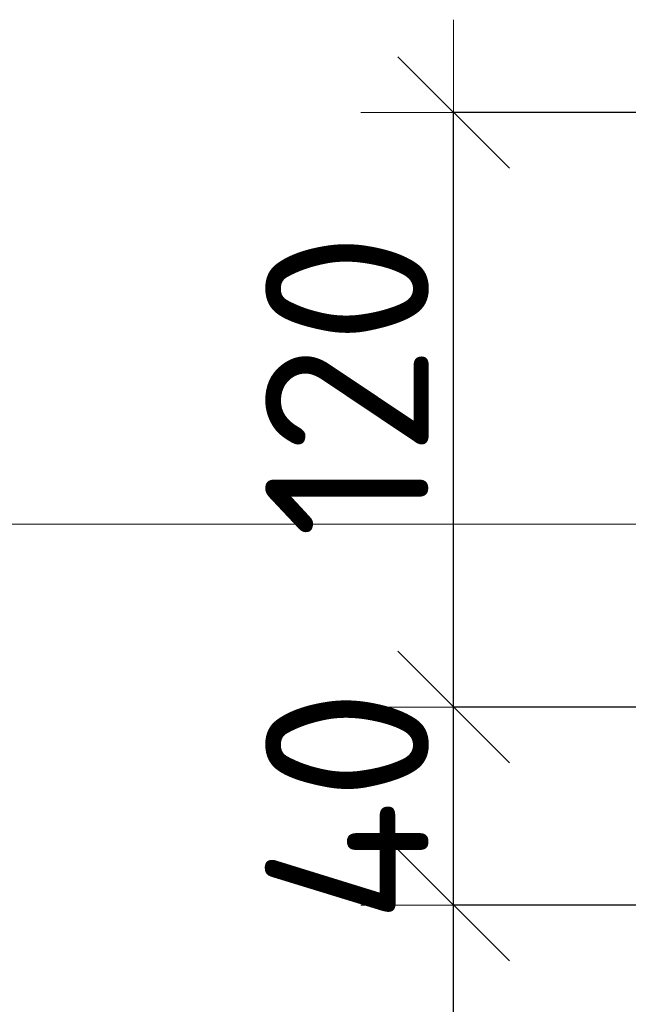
# Model space of a CAD drawing. Header units: metres. Extents: x -38 to 100, y -15 to 21.
# Tile 232 of 246: x 74.455 to 74.577, y 12.879 to 13.078. Entities that reach past the tile are written whole.
import ezdxf

# ---------------------------------------------------------------- set-up
doc = ezdxf.new("R2010")
doc.units = ezdxf.units.M
doc.header["$PDMODE"] = 65
for name, color, linetype, lineweight in [('XR$3$Размерная линия_ общее', 7, 'Continuous', 13), ('XR$4$Размерная линия_ общее', 7, 'Continuous', 13), ('XR$5$Текст_ примечание', 7, 'Continuous', 13), ('XR$6$Размерная линия_ общее', 7, 'Continuous', 13), ('XR$7$Текст_ примечание', 7, 'Continuous', 13)]:
    doc.layers.add(name, color=color, linetype=linetype, lineweight=lineweight)
doc.styles.add('ISOCPEUR', font='txt')
doc.dimstyles.new('DIMSTYLE_28', dxfattribs={"dimtxt": 0.033, "dimasz": 0.0375, "dimexe": 0, "dimexo": 0, "dimgap": 0.0165, "dimtad": 2, "dimdec": 0, "dimlfac": 1000, "dimrnd": 5, "dimzin": 12, "dimdsep": 46, "dimtxsty": 'ISOCPEUR', "dimblk1": 'ALL_ML_STRICH', "dimblk2": 'ALL_ML_STRICH', "dimsah": 1, "dimcen": 0, "dimclrd": 7, "dimclre": 256, "dimclrt": 7, "dimadec": 0, "dimazin": 0, "dimtfac": 1, "dimtdec": 0, "dimtix": 1, "dimtmove": 2, "dimatfit": 3, "dimfxl": 0, "dimtzin": 0, "dimlwd": 0, "dimlwe": -3, "dimarcsym": 0})
doc.dimstyles.new('DIMSTYLE_29', dxfattribs={"dimtxt": 0.033, "dimasz": 0.0375, "dimexe": 0, "dimexo": 0, "dimgap": 0.0165, "dimtad": 2, "dimdec": 0, "dimlfac": 1000, "dimrnd": 5, "dimzin": 12, "dimdsep": 46, "dimtxsty": 'ISOCPEUR', "dimblk1": 'ALL_ML_STRICH', "dimblk2": 'ALL_ML_STRICH', "dimsah": 1, "dimcen": 0, "dimclrd": 7, "dimclre": 256, "dimclrt": 7, "dimadec": 0, "dimazin": 0, "dimtfac": 1, "dimtdec": 0, "dimtix": 1, "dimtmove": 2, "dimatfit": 3, "dimfxl": 0, "dimtvp": 1.2, "dimtzin": 0, "dimlwd": 0, "dimlwe": -3, "dimarcsym": 0})
doc.dimstyles.new('DIMSTYLE_30', dxfattribs={"dimtxt": 0.033, "dimasz": 0.0375, "dimexe": 0, "dimexo": 0, "dimgap": 0.0165, "dimtad": 2, "dimdec": 0, "dimlfac": 1000, "dimrnd": 5, "dimzin": 12, "dimdsep": 46, "dimtxsty": 'ISOCPEUR', "dimblk1": 'ALL_ML_STRICH', "dimblk2": 'ALL_ML_STRICH', "dimsah": 1, "dimcen": 0, "dimclrd": 7, "dimclre": 256, "dimclrt": 7, "dimadec": 0, "dimazin": 0, "dimtfac": 1, "dimtdec": 0, "dimtix": 1, "dimtmove": 2, "dimatfit": 3, "dimfxl": 0, "dimtzin": 0, "dimlwd": 0, "dimlwe": -3, "dimarcsym": 0})
doc.dimstyles.new('DIMSTYLE_35', dxfattribs={"dimtxt": 0.033, "dimasz": 0.0375, "dimexe": 0, "dimexo": 0, "dimgap": 0.0165, "dimtad": 2, "dimdec": 0, "dimlfac": 1000, "dimrnd": 5, "dimzin": 12, "dimdsep": 46, "dimtxsty": 'ISOCPEUR', "dimblk1": 'ALL_ML_STRICH', "dimblk2": 'ALL_ML_STRICH', "dimsah": 1, "dimcen": 0, "dimclrd": 7, "dimclre": 256, "dimclrt": 7, "dimadec": 0, "dimazin": 0, "dimtfac": 1, "dimtdec": 0, "dimtix": 1, "dimtmove": 2, "dimatfit": 3, "dimfxl": 0, "dimtvp": 1.2, "dimtzin": 0, "dimlwd": 0, "dimlwe": -3, "dimarcsym": 0})

# ---------------------------------------------------------------- blocks, each defined once
blk = doc.blocks.new('ALL_ML_STRICH')
at = {"color": 0, "linetype": 'ByBlock', "lineweight": -2}
for p, q in [((0, -0.5), (0, 0.5)), ((-0.3, -0.3), (0.3, 0.3)), ((-1, 0), (0.5, 0))]:
    blk.add_line(p, q, dxfattribs=at)
blk = doc.blocks.new('*D224')
at = {"layer": 'DEFPOINTS', "color": 7, "linetype": 'Continuous', "lineweight": 13, "transparency": 33554687}
for p in [(74.5993603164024, 12.89948562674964), (74.54217384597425, 12.69948562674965), (74.5993603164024, 12.69948562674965)]:
    blk.add_point(p, dxfattribs=at)
at = {"layer": 'XR$3$Размерная линия_ общее', "color": 253, "linetype": 'Continuous', "lineweight": -2, "true_color": 0xa0a0a0, "transparency": 33554687}
for p, q in [((74.5793603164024, 12.89948562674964), (74.54217384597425, 12.89948562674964)), ((74.5793603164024, 12.69948562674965), (74.54217384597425, 12.69948562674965))]:
    blk.add_line(p, q, dxfattribs=at)
at = {"layer": 'XR$3$Размерная линия_ общее', "color": 7, "linetype": 'Continuous', "lineweight": -2, "transparency": 33554687}
blk.add_line((74.54217384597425, 12.69948562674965), (74.54217384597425, 12.89948562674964), dxfattribs=at)
at = {"layer": 'XR$3$Размерная линия_ общее', "color": 7, "linetype": 'Continuous', "lineweight": 13, "transparency": 33554687, "xscale": 0.0375, "yscale": 0.0375, "zscale": 0.0375}
for p, rotation in [((74.54217384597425, 12.89948562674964), 90), ((74.54217384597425, 12.69948562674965), 270)]:
    blk.add_blockref('ALL_ML_STRICH', p, dxfattribs=dict(at, rotation=rotation))
at = {"layer": 'XR$3$Размерная линия_ общее', "color": 7, "linetype": 'Continuous', "lineweight": 13, "transparency": 33554687, "insert": (74.52067384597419, 12.80113562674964), "char_height": 0.033, "width": 0.099, "attachment_point": 5, "rotation": 90, "style": 'ISOCPEUR'}
blk.add_mtext('\\A1;{200}', dxfattribs=at)
blk = doc.blocks.new('*D225')
at = {"layer": 'DEFPOINTS', "color": 7, "linetype": 'Continuous', "lineweight": 13, "transparency": 33554687}
for p in [(74.67936031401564, 12.93948562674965), (74.54217384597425, 12.89948562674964), (74.5993603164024, 12.89948562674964)]:
    blk.add_point(p, dxfattribs=at)
at = {"layer": 'XR$3$Размерная линия_ общее', "color": 253, "linetype": 'Continuous', "lineweight": -2, "true_color": 0xa0a0a0, "transparency": 33554687}
for p, q in [((74.65936031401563, 12.93948562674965), (74.54217384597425, 12.93948562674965)), ((74.5793603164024, 12.89948562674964), (74.54217384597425, 12.89948562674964))]:
    blk.add_line(p, q, dxfattribs=at)
at = {"layer": 'XR$3$Размерная линия_ общее', "color": 7, "linetype": 'Continuous', "lineweight": -2, "transparency": 33554687}
blk.add_line((74.54217384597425, 12.89948562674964), (74.54217384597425, 12.93948562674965), dxfattribs=at)
at = {"layer": 'XR$3$Размерная линия_ общее', "color": 7, "linetype": 'Continuous', "lineweight": 13, "transparency": 33554687, "xscale": 0.0375, "yscale": 0.0375, "zscale": 0.0375}
for p, rotation in [((74.54217384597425, 12.93948562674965), 90), ((74.54217384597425, 12.89948562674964), 270)]:
    blk.add_blockref('ALL_ML_STRICH', p, dxfattribs=dict(at, rotation=rotation))
at = {"layer": 'XR$3$Размерная линия_ общее', "color": 7, "linetype": 'Continuous', "lineweight": 13, "transparency": 33554687, "insert": (74.52067384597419, 12.91948562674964), "char_height": 0.033, "width": 0.066, "attachment_point": 5, "rotation": 90, "style": 'ISOCPEUR'}
blk.add_mtext('\\A1;{40}', dxfattribs=at)
blk = doc.blocks.new('*D226')
at = {"layer": 'DEFPOINTS', "color": 7, "linetype": 'Continuous', "lineweight": 13, "transparency": 33554687}
for p in [(74.67936031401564, 13.05948562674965), (74.54217384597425, 12.93948562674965), (74.67936031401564, 12.93948562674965)]:
    blk.add_point(p, dxfattribs=at)
at = {"layer": 'XR$3$Размерная линия_ общее', "color": 253, "linetype": 'Continuous', "lineweight": -2, "true_color": 0xa0a0a0, "transparency": 33554687}
for p, q in [((74.65936031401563, 13.05948562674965), (74.54217384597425, 13.05948562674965)), ((74.65936031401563, 12.93948562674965), (74.54217384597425, 12.93948562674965))]:
    blk.add_line(p, q, dxfattribs=at)
at = {"layer": 'XR$3$Размерная линия_ общее', "color": 7, "linetype": 'Continuous', "lineweight": -2, "transparency": 33554687}
blk.add_line((74.54217384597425, 12.93948562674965), (74.54217384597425, 13.05948562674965), dxfattribs=at)
at = {"layer": 'XR$3$Размерная линия_ общее', "color": 7, "linetype": 'Continuous', "lineweight": 13, "transparency": 33554687, "xscale": 0.0375, "yscale": 0.0375, "zscale": 0.0375}
for p, rotation in [((74.54217384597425, 13.05948562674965), 90), ((74.54217384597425, 12.93948562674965), 270)]:
    blk.add_blockref('ALL_ML_STRICH', p, dxfattribs=dict(at, rotation=rotation))
at = {"layer": 'XR$3$Размерная линия_ общее', "color": 7, "linetype": 'Continuous', "lineweight": 13, "transparency": 33554687, "insert": (74.52067384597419, 13.00443562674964), "char_height": 0.033, "width": 0.099, "attachment_point": 5, "rotation": 90, "style": 'ISOCPEUR'}
blk.add_mtext('\\A1;{120}', dxfattribs=at)
blk = doc.blocks.new('*D555')
at = {"layer": 'DEFPOINTS', "color": 7, "linetype": 'Continuous', "lineweight": 13, "transparency": 33554687}
for p in [(74.5993603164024, 12.89948562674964), (74.54217384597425, 12.69948562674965), (74.5993603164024, 12.69948562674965)]:
    blk.add_point(p, dxfattribs=at)
at = {"layer": 'XR$4$Размерная линия_ общее', "color": 253, "linetype": 'Continuous', "lineweight": -2, "true_color": 0xa0a0a0, "transparency": 33554687}
for p, q in [((74.5793603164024, 12.89948562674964), (74.54217384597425, 12.89948562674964)), ((74.5793603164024, 12.69948562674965), (74.54217384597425, 12.69948562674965))]:
    blk.add_line(p, q, dxfattribs=at)
at = {"layer": 'XR$4$Размерная линия_ общее', "color": 7, "linetype": 'Continuous', "lineweight": -2, "transparency": 33554687}
blk.add_line((74.54217384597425, 12.69948562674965), (74.54217384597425, 12.89948562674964), dxfattribs=at)
at = {"layer": 'XR$4$Размерная линия_ общее', "color": 7, "linetype": 'Continuous', "lineweight": 13, "transparency": 33554687, "xscale": 0.0375, "yscale": 0.0375, "zscale": 0.0375}
for p, rotation in [((74.54217384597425, 12.89948562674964), 90), ((74.54217384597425, 12.69948562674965), 270)]:
    blk.add_blockref('ALL_ML_STRICH', p, dxfattribs=dict(at, rotation=rotation))
at = {"layer": 'XR$4$Размерная линия_ общее', "color": 7, "linetype": 'Continuous', "lineweight": 13, "transparency": 33554687, "insert": (74.52067384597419, 12.80113562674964), "char_height": 0.033, "width": 0.099, "attachment_point": 5, "rotation": 90, "style": 'ISOCPEUR'}
blk.add_mtext('\\A1;{200}', dxfattribs=at)
blk = doc.blocks.new('*D556')
at = {"layer": 'DEFPOINTS', "color": 7, "linetype": 'Continuous', "lineweight": 13, "transparency": 33554687}
for p in [(74.67936031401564, 12.93948562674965), (74.54217384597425, 12.89948562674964), (74.5993603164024, 12.89948562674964)]:
    blk.add_point(p, dxfattribs=at)
at = {"layer": 'XR$4$Размерная линия_ общее', "color": 253, "linetype": 'Continuous', "lineweight": -2, "true_color": 0xa0a0a0, "transparency": 33554687}
for p, q in [((74.65936031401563, 12.93948562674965), (74.54217384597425, 12.93948562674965)), ((74.5793603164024, 12.89948562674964), (74.54217384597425, 12.89948562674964))]:
    blk.add_line(p, q, dxfattribs=at)
at = {"layer": 'XR$4$Размерная линия_ общее', "color": 7, "linetype": 'Continuous', "lineweight": -2, "transparency": 33554687}
blk.add_line((74.54217384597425, 12.89948562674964), (74.54217384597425, 12.93948562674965), dxfattribs=at)
at = {"layer": 'XR$4$Размерная линия_ общее', "color": 7, "linetype": 'Continuous', "lineweight": 13, "transparency": 33554687, "xscale": 0.0375, "yscale": 0.0375, "zscale": 0.0375}
for p, rotation in [((74.54217384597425, 12.93948562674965), 90), ((74.54217384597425, 12.89948562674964), 270)]:
    blk.add_blockref('ALL_ML_STRICH', p, dxfattribs=dict(at, rotation=rotation))
at = {"layer": 'XR$4$Размерная линия_ общее', "color": 7, "linetype": 'Continuous', "lineweight": 13, "transparency": 33554687, "insert": (74.52067384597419, 12.91948562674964), "char_height": 0.033, "width": 0.066, "attachment_point": 5, "rotation": 90, "style": 'ISOCPEUR'}
blk.add_mtext('\\A1;{40}', dxfattribs=at)
blk = doc.blocks.new('*D557')
at = {"layer": 'DEFPOINTS', "color": 7, "linetype": 'Continuous', "lineweight": 13, "transparency": 33554687}
for p in [(74.67936031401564, 13.05948562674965), (74.54217384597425, 12.93948562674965), (74.67936031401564, 12.93948562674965)]:
    blk.add_point(p, dxfattribs=at)
at = {"layer": 'XR$4$Размерная линия_ общее', "color": 253, "linetype": 'Continuous', "lineweight": -2, "true_color": 0xa0a0a0, "transparency": 33554687}
for p, q in [((74.65936031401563, 13.05948562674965), (74.54217384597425, 13.05948562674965)), ((74.65936031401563, 12.93948562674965), (74.54217384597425, 12.93948562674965))]:
    blk.add_line(p, q, dxfattribs=at)
at = {"layer": 'XR$4$Размерная линия_ общее', "color": 7, "linetype": 'Continuous', "lineweight": -2, "transparency": 33554687}
blk.add_line((74.54217384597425, 12.93948562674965), (74.54217384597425, 13.05948562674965), dxfattribs=at)
at = {"layer": 'XR$4$Размерная линия_ общее', "color": 7, "linetype": 'Continuous', "lineweight": 13, "transparency": 33554687, "xscale": 0.0375, "yscale": 0.0375, "zscale": 0.0375}
for p, rotation in [((74.54217384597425, 13.05948562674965), 90), ((74.54217384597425, 12.93948562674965), 270)]:
    blk.add_blockref('ALL_ML_STRICH', p, dxfattribs=dict(at, rotation=rotation))
at = {"layer": 'XR$4$Размерная линия_ общее', "color": 7, "linetype": 'Continuous', "lineweight": 13, "transparency": 33554687, "insert": (74.52067384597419, 13.00443562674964), "char_height": 0.033, "width": 0.099, "attachment_point": 5, "rotation": 90, "style": 'ISOCPEUR'}
blk.add_mtext('\\A1;{120}', dxfattribs=at)
blk = doc.blocks.new('*D917')
at = {"layer": 'DEFPOINTS', "color": 7, "linetype": 'Continuous', "lineweight": 13, "transparency": 33554687}
for p in [(74.5993603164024, 12.89948562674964), (74.54217384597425, 12.69948562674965), (74.5993603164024, 12.69948562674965)]:
    blk.add_point(p, dxfattribs=at)
at = {"layer": 'XR$6$Размерная линия_ общее', "color": 253, "linetype": 'Continuous', "lineweight": -2, "true_color": 0xa0a0a0, "transparency": 33554687}
for p, q in [((74.5793603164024, 12.89948562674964), (74.54217384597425, 12.89948562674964)), ((74.5793603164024, 12.69948562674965), (74.54217384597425, 12.69948562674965))]:
    blk.add_line(p, q, dxfattribs=at)
at = {"layer": 'XR$6$Размерная линия_ общее', "color": 7, "linetype": 'Continuous', "lineweight": -2, "transparency": 33554687}
blk.add_line((74.54217384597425, 12.69948562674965), (74.54217384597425, 12.89948562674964), dxfattribs=at)
at = {"layer": 'XR$6$Размерная линия_ общее', "color": 7, "linetype": 'Continuous', "lineweight": 13, "transparency": 33554687, "xscale": 0.0375, "yscale": 0.0375, "zscale": 0.0375}
for p, rotation in [((74.54217384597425, 12.89948562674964), 90), ((74.54217384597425, 12.69948562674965), 270)]:
    blk.add_blockref('ALL_ML_STRICH', p, dxfattribs=dict(at, rotation=rotation))
at = {"layer": 'XR$6$Размерная линия_ общее', "color": 7, "linetype": 'Continuous', "lineweight": 13, "transparency": 33554687, "insert": (74.52067384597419, 12.80113562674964), "char_height": 0.033, "width": 0.099, "attachment_point": 5, "rotation": 90, "style": 'ISOCPEUR'}
blk.add_mtext('\\A1;{200}', dxfattribs=at)
blk = doc.blocks.new('*D918')
at = {"layer": 'DEFPOINTS', "color": 7, "linetype": 'Continuous', "lineweight": 13, "transparency": 33554687}
for p in [(74.67936031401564, 12.93948562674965), (74.54217384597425, 12.89948562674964), (74.5993603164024, 12.89948562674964)]:
    blk.add_point(p, dxfattribs=at)
at = {"layer": 'XR$6$Размерная линия_ общее', "color": 253, "linetype": 'Continuous', "lineweight": -2, "true_color": 0xa0a0a0, "transparency": 33554687}
for p, q in [((74.65936031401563, 12.93948562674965), (74.54217384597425, 12.93948562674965)), ((74.5793603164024, 12.89948562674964), (74.54217384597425, 12.89948562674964))]:
    blk.add_line(p, q, dxfattribs=at)
at = {"layer": 'XR$6$Размерная линия_ общее', "color": 7, "linetype": 'Continuous', "lineweight": -2, "transparency": 33554687}
blk.add_line((74.54217384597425, 12.89948562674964), (74.54217384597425, 12.93948562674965), dxfattribs=at)
at = {"layer": 'XR$6$Размерная линия_ общее', "color": 7, "linetype": 'Continuous', "lineweight": 13, "transparency": 33554687, "xscale": 0.0375, "yscale": 0.0375, "zscale": 0.0375}
for p, rotation in [((74.54217384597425, 12.93948562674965), 90), ((74.54217384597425, 12.89948562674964), 270)]:
    blk.add_blockref('ALL_ML_STRICH', p, dxfattribs=dict(at, rotation=rotation))
at = {"layer": 'XR$6$Размерная линия_ общее', "color": 7, "linetype": 'Continuous', "lineweight": 13, "transparency": 33554687, "insert": (74.52067384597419, 12.91948562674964), "char_height": 0.033, "width": 0.066, "attachment_point": 5, "rotation": 90, "style": 'ISOCPEUR'}
blk.add_mtext('\\A1;{40}', dxfattribs=at)
blk = doc.blocks.new('*D919')
at = {"layer": 'DEFPOINTS', "color": 7, "linetype": 'Continuous', "lineweight": 13, "transparency": 33554687}
for p in [(74.67936031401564, 13.05948562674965), (74.54217384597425, 12.93948562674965), (74.67936031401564, 12.93948562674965)]:
    blk.add_point(p, dxfattribs=at)
at = {"layer": 'XR$6$Размерная линия_ общее', "color": 253, "linetype": 'Continuous', "lineweight": -2, "true_color": 0xa0a0a0, "transparency": 33554687}
for p, q in [((74.65936031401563, 13.05948562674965), (74.54217384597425, 13.05948562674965)), ((74.65936031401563, 12.93948562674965), (74.54217384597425, 12.93948562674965))]:
    blk.add_line(p, q, dxfattribs=at)
at = {"layer": 'XR$6$Размерная линия_ общее', "color": 7, "linetype": 'Continuous', "lineweight": -2, "transparency": 33554687}
blk.add_line((74.54217384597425, 12.93948562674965), (74.54217384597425, 13.05948562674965), dxfattribs=at)
at = {"layer": 'XR$6$Размерная линия_ общее', "color": 7, "linetype": 'Continuous', "lineweight": 13, "transparency": 33554687, "xscale": 0.0375, "yscale": 0.0375, "zscale": 0.0375}
for p, rotation in [((74.54217384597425, 13.05948562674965), 90), ((74.54217384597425, 12.93948562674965), 270)]:
    blk.add_blockref('ALL_ML_STRICH', p, dxfattribs=dict(at, rotation=rotation))
at = {"layer": 'XR$6$Размерная линия_ общее', "color": 7, "linetype": 'Continuous', "lineweight": 13, "transparency": 33554687, "insert": (74.52067384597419, 13.00443562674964), "char_height": 0.033, "width": 0.099, "attachment_point": 5, "rotation": 90, "style": 'ISOCPEUR'}
blk.add_mtext('\\A1;{120}', dxfattribs=at)

msp = doc.modelspace()

# ---------------------------------------------------------------- linework, layer by layer
at = {"layer": 'XR$5$Текст_ примечание', "color": 7, "linetype": 'Continuous', "lineweight": 13, "transparency": 33554687}
msp.add_line((88.97573211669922, 12.97641302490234), (70.47573211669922, 12.97641302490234), dxfattribs=at)
at = {"layer": 'XR$7$Текст_ примечание', "color": 7, "linetype": 'Continuous', "lineweight": 13, "transparency": 33554687}
msp.add_line((88.97573211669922, 12.97641302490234), (70.47573211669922, 12.97641302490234), dxfattribs=at)

# ---------------------------------------------------------------- dimensions: what is measured, and where the dimension line sits
at = {"layer": 'XR$3$Размерная линия_ общее', "color": 7, "linetype": 'Continuous', "lineweight": 13, "transparency": 33554687}
for base, p1, p2, dimstyle, picture, middle in [((74.54217384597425, 13.05948562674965), (74.65936031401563, 12.93948562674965), (74.65936031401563, 13.05948562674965), 'DIMSTYLE_30', '*D226', (74.52067384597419, 13.00443562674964)), ((74.54217384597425, 12.93948562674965), (74.5793603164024, 12.89948562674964), (74.65936031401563, 12.93948562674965), 'DIMSTYLE_29', '*D225', (74.52067384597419, 12.91948562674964)), ((74.54217384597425, 12.89948562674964), (74.5793603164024, 12.69948562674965), (74.5793603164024, 12.89948562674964), 'DIMSTYLE_28', '*D224', (74.52067384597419, 12.80113562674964))]:
    dim = msp.add_linear_dim(base=base, p1=p1, p2=p2, angle=90, dimstyle=dimstyle, override={"dimpost": '<>', "dimclrd": 7, "dimclre": 253, "dimclrt": 7, "dimlwd": 0, "dimlwe": 65533}, dxfattribs=at)
    dim.commit()
    dim.dimension.update_dxf_attribs({"geometry": picture, "text_midpoint": middle, "dimtype": 160})
at = {"layer": 'XR$4$Размерная линия_ общее', "color": 7, "linetype": 'Continuous', "lineweight": 13, "transparency": 33554687}
for base, p1, p2, dimstyle, picture, middle in [((74.54217384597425, 13.05948562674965), (74.65936031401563, 12.93948562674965), (74.65936031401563, 13.05948562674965), 'DIMSTYLE_30', '*D557', (74.52067384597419, 13.00443562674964)), ((74.54217384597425, 12.93948562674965), (74.5793603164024, 12.89948562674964), (74.65936031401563, 12.93948562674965), 'DIMSTYLE_35', '*D556', (74.52067384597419, 12.91948562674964)), ((74.54217384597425, 12.89948562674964), (74.5793603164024, 12.69948562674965), (74.5793603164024, 12.89948562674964), 'DIMSTYLE_30', '*D555', (74.52067384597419, 12.80113562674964))]:
    dim = msp.add_linear_dim(base=base, p1=p1, p2=p2, angle=90, dimstyle=dimstyle, override={"dimpost": '<>', "dimclrd": 7, "dimclre": 253, "dimclrt": 7, "dimlwd": 0, "dimlwe": 65533}, dxfattribs=at)
    dim.commit()
    dim.dimension.update_dxf_attribs({"geometry": picture, "text_midpoint": middle, "dimtype": 160})
at = {"layer": 'XR$6$Размерная линия_ общее', "color": 7, "linetype": 'Continuous', "lineweight": 13, "transparency": 33554687}
for base, p1, p2, dimstyle, picture, middle in [((74.54217384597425, 13.05948562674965), (74.65936031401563, 12.93948562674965), (74.65936031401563, 13.05948562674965), 'DIMSTYLE_30', '*D919', (74.52067384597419, 13.00443562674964)), ((74.54217384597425, 12.93948562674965), (74.5793603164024, 12.89948562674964), (74.65936031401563, 12.93948562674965), 'DIMSTYLE_35', '*D918', (74.52067384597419, 12.91948562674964)), ((74.54217384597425, 12.89948562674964), (74.5793603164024, 12.69948562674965), (74.5793603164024, 12.89948562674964), 'DIMSTYLE_30', '*D917', (74.52067384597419, 12.80113562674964))]:
    dim = msp.add_linear_dim(base=base, p1=p1, p2=p2, angle=90, dimstyle=dimstyle, override={"dimpost": '<>', "dimclrd": 7, "dimclre": 253, "dimclrt": 7, "dimlwd": 0, "dimlwe": 65533}, dxfattribs=at)
    dim.commit()
    dim.dimension.update_dxf_attribs({"geometry": picture, "text_midpoint": middle, "dimtype": 160})

doc.saveas('drawing.dxf')
